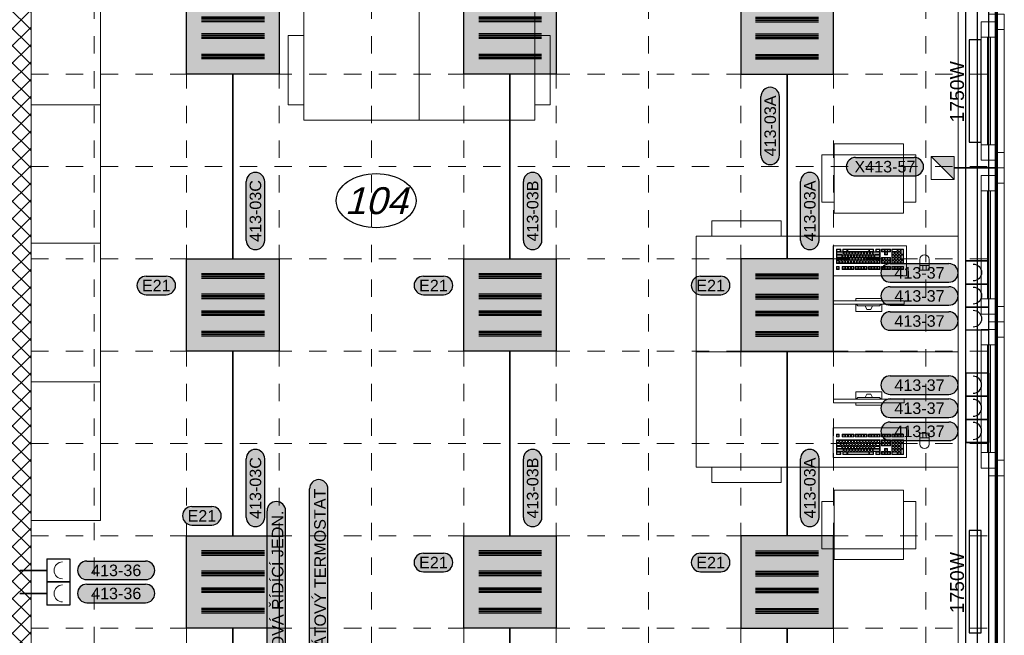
# Model space of a CAD drawing. Extents: x -10604 to 417874, y -84886 to -28187.
# Tile 7 of 32: x 4551 to 10945, y -72713 to -68713. Entities that reach past the tile are written whole.
import ezdxf
from ezdxf.enums import TextEntityAlignment as Align

# ---------------------------------------------------------------- set-up
doc = ezdxf.new("R2010")
doc.units = 0
doc.header["$MEASUREMENT"] = 0
doc.linetypes.add('DASHED', pattern=[0.564444, 0.282222, -0.282222])
doc.layers.get('0').update_dxf_attribs({"linetype": 'CONTINUOUS'})
for name, color, linetype, true_color in [('__32 Šrafy zařizovacích předmětů', 7, 'CONTINUOUS', 0xfed4aa), ('__Rudá tmavá', 7, 'CONTINUOUS', 0xdb0000), ('__Temná modrá', 7, 'CONTINUOUS', 0x0000c7)]:
    doc.layers.add(name, color=color, linetype=linetype, true_color=true_color)
for name, color, linetype in [('__Bílá', 7, 'CONTINUOUS'), ('__ELEKTRO PAVELKA', 4, 'CONTINUOUS'), ('__Fialová', 6, 'CONTINUOUS'), ('__Fialová 220', 220, 'CONTINUOUS')]:
    doc.layers.add(name, color=color, linetype=linetype)
doc.styles.add('Arial', font='arial.ttf')
doc.styles.add('GENERATED_STYLE_1', font='arial.ttf')

# ---------------------------------------------------------------- blocks, each defined once
blk = doc.blocks.new('Klávesnice')
at = {"color": 0, "linetype": 'ByBlock', "lineweight": -2}
for p, q in [((0, 193), (476, 193)), ((0, 192), (0, 193)), ((0, 193), (0, 192)), ((0, 192), (0, 193)), ((0, 0), (0, 192)), ((0, 192), (0, 0)), ((476, 193), (476, 192)), ((476, 193), (476, 192)), ((476, 192), (476, 193)), ((476, 192), (476, 0)), ((476, 192), (476, 0)), ((39, 152), (20, 152)), ((20, 133), (20, 152)), ((20, 133), (39, 133)), ((36, 148), (23, 148)), ((23, 135), (23, 148)), ((36, 135), (23, 135)), ((36, 148), (36, 135)), ((39, 133), (39, 152)), ((77, 152), (58, 152)), ((58, 133), (58, 152)), ((58, 133), (77, 133)), ((74, 148), (61, 148)), ((61, 148), (61, 135)), ((74, 135), (61, 135)), ((74, 135), (74, 148)), ((96, 152), (77, 152)), ((77, 133), (96, 133)), ((93, 148), (80, 148)), ((80, 148), (80, 135)), ((93, 135), (80, 135)), ((93, 148), (93, 135)), ((115, 152), (96, 152)), ((96, 133), (115, 133)), ((112, 148), (99, 148)), ((99, 148), (99, 135)), ((112, 135), (99, 135)), ((112, 135), (112, 148)), ((134, 152), (115, 152)), ((115, 133), (134, 133)), ((131, 148), (118, 148)), ((118, 148), (118, 135)), ((131, 135), (118, 135)), ((131, 148), (131, 135)), ((134, 133), (134, 152)), ((162, 152), (143, 152)), ((143, 133), (143, 152)), ((143, 133), (162, 133)), ((159, 148), (146, 148)), ((146, 148), (146, 135)), ((159, 135), (146, 135)), ((159, 135), (159, 148)), ((181, 152), (162, 152)), ((162, 133), (181, 133)), ((178, 148), (165, 148)), ((165, 148), (165, 135)), ((178, 135), (165, 135)), ((178, 148), (178, 135)), ((200, 152), (181, 152)), ((181, 133), (200, 133)), ((197, 148), (184, 148)), ((184, 148), (184, 135)), ((197, 135), (184, 135)), ((197, 135), (197, 148)), ((219, 152), (200, 152)), ((200, 133), (219, 133)), ((216, 148), (203, 148)), ((203, 148), (203, 135)), ((216, 135), (203, 135)), ((216, 148), (216, 135)), ((219, 133), (219, 152)), ((247, 152), (229, 152)), ((229, 133), (229, 152)), ((229, 133), (247, 133)), ((244, 148), (232, 148)), ((232, 148), (232, 135)), ((244, 135), (232, 135)), ((244, 135), (244, 148)), ((266, 152), (247, 152)), ((247, 133), (266, 133)), ((263, 148), (250, 148)), ((250, 148), (250, 135)), ((263, 135), (250, 135)), ((263, 148), (263, 135)), ((285, 152), (266, 152)), ((266, 133), (285, 133)), ((282, 148), (269, 148)), ((269, 148), (269, 135)), ((282, 135), (269, 135)), ((282, 135), (282, 148)), ((304, 152), (285, 152)), ((285, 133), (304, 133)), ((301, 148), (288, 148)), ((288, 148), (288, 135)), ((301, 135), (288, 135)), ((301, 148), (301, 135)), ((304, 133), (304, 152)), ((314, 152), (314, 133)), ((333, 152), (314, 152)), ((333, 133), (314, 133)), ((317, 135), (317, 148)), ((330, 148), (317, 148)), ((317, 135), (330, 135)), ((330, 135), (330, 148)), ((352, 152), (333, 152)), ((352, 133), (333, 133)), ((336, 135), (336, 148)), ((349, 148), (336, 148)), ((336, 135), (349, 135)), ((349, 148), (349, 135)), ((371, 152), (352, 152)), ((371, 133), (352, 133)), ((355, 135), (355, 148)), ((368, 148), (355, 148)), ((355, 135), (368, 135)), ((368, 135), (368, 148)), ((371, 152), (371, 133)), ((399, 152), (380, 152)), ((380, 133), (380, 152)), ((380, 133), (399, 133)), ((396, 148), (383, 148)), ((383, 135), (383, 148)), ((396, 135), (383, 135)), ((396, 135), (396, 148)), ((418, 152), (399, 152)), ((399, 133), (418, 133)), ((415, 148), (402, 148)), ((402, 148), (402, 135)), ((415, 135), (402, 135)), ((415, 148), (415, 135)), ((437, 152), (418, 152)), ((418, 133), (437, 133)), ((434, 148), (421, 148)), ((421, 148), (421, 135)), ((434, 135), (421, 135)), ((434, 135), (434, 148)), ((456, 152), (437, 152)), ((437, 133), (456, 133)), ((453, 148), (440, 148)), ((440, 148), (440, 135)), ((453, 135), (440, 135)), ((453, 148), (453, 135)), ((456, 133), (456, 152)), ((39, 114), (20, 114)), ((20, 114), (20, 95)), ((20, 95), (20, 76)), ((20, 58), (20, 76)), ((36, 110), (23, 110)), ((23, 97), (23, 110)), ((23, 97), (36, 97)), ((23, 78), (23, 91)), ((45, 91), (23, 91)), ((23, 78), (45, 78)), ((55, 72), (23, 72)), ((23, 59), (23, 72)), ((36, 110), (36, 97)), ((58, 114), (39, 114)), ((55, 110), (42, 110)), ((42, 97), (42, 110)), ((42, 97), (55, 97)), ((45, 78), (45, 91)), ((64, 91), (51, 91)), ((51, 78), (51, 91)), ((51, 78), (64, 78)), ((55, 97), (55, 110)), ((55, 59), (55, 72)), ((77, 114), (58, 114)), ((74, 110), (61, 110)), ((61, 97), (61, 110)), ((61, 97), (74, 97)), ((74, 72), (61, 72)), ((61, 59), (61, 72)), ((64, 78), (64, 91)), ((70, 78), (70, 91)), ((83, 91), (70, 91)), ((70, 78), (83, 78)), ((74, 110), (74, 97)), ((74, 72), (74, 59)), ((96, 114), (77, 114)), ((93, 110), (80, 110)), ((80, 97), (80, 110)), ((80, 97), (93, 97)), ((80, 59), (80, 72)), ((93, 72), (80, 72)), ((83, 78), (83, 91)), ((89, 78), (89, 91)), ((102, 91), (89, 91)), ((89, 78), (102, 78)), ((93, 97), (93, 110)), ((93, 72), (93, 59)), ((115, 114), (96, 114)), ((112, 110), (99, 110)), ((99, 97), (99, 110)), ((99, 97), (112, 97)), ((112, 72), (99, 72)), ((99, 59), (99, 72)), ((102, 78), (102, 91)), ((121, 91), (108, 91)), ((108, 78), (108, 91)), ((108, 78), (121, 78)), ((112, 110), (112, 97)), ((112, 72), (112, 59)), ((134, 114), (115, 114)), ((131, 110), (118, 110)), ((118, 97), (118, 110)), ((118, 97), (131, 97)), ((118, 59), (118, 72)), ((131, 72), (118, 72)), ((121, 78), (121, 91)), ((127, 78), (127, 91)), ((140, 91), (127, 91)), ((127, 78), (140, 78)), ((131, 97), (131, 110)), ((131, 72), (131, 59)), ((153, 114), (134, 114)), ((150, 110), (137, 110)), ((137, 97), (137, 110)), ((137, 97), (150, 97)), ((137, 59), (137, 72)), ((150, 72), (137, 72)), ((140, 78), (140, 91)), ((159, 91), (146, 91)), ((146, 78), (146, 91)), ((146, 78), (159, 78)), ((150, 110), (150, 97)), ((150, 72), (150, 59)), ((172, 114), (153, 114)), ((169, 110), (156, 110)), ((156, 97), (156, 110)), ((156, 97), (169, 97)), ((169, 72), (156, 72)), ((156, 59), (156, 72)), ((159, 78), (159, 91)), ((165, 78), (165, 91)), ((178, 91), (165, 91)), ((165, 78), (178, 78)), ((169, 97), (169, 110)), ((169, 72), (169, 59)), ((191, 114), (172, 114)), ((188, 110), (175, 110)), ((175, 97), (175, 110)), ((175, 97), (188, 97)), ((175, 59), (175, 72)), ((188, 72), (175, 72)), ((178, 78), (178, 91)), ((184, 78), (184, 91)), ((197, 91), (184, 91)), ((184, 78), (197, 78)), ((188, 110), (188, 97)), ((188, 72), (188, 59)), ((210, 114), (191, 114)), ((207, 110), (194, 110)), ((194, 97), (194, 110)), ((194, 97), (207, 97)), ((207, 72), (194, 72)), ((194, 59), (194, 72)), ((197, 78), (197, 91)), ((216, 91), (203, 91)), ((203, 78), (203, 91)), ((203, 78), (216, 78)), ((207, 97), (207, 110)), ((207, 72), (207, 59)), ((229, 114), (210, 114)), ((226, 110), (213, 110)), ((213, 97), (213, 110)), ((213, 97), (226, 97)), ((213, 59), (213, 72)), ((226, 72), (213, 72)), ((216, 78), (216, 91)), ((222, 78), (222, 91)), ((235, 91), (222, 91)), ((222, 78), (235, 78)), ((226, 110), (226, 97)), ((226, 72), (226, 59)), ((247, 114), (229, 114)), ((244, 110), (232, 110)), ((232, 97), (232, 110)), ((232, 97), (244, 97)), ((232, 59), (232, 72)), ((244, 72), (232, 72)), ((235, 78), (235, 91)), ((254, 91), (241, 91)), ((241, 78), (241, 91)), ((241, 78), (254, 78)), ((244, 97), (244, 110)), ((244, 72), (244, 59)), ((266, 114), (247, 114)), ((263, 110), (250, 110)), ((250, 97), (250, 110)), ((250, 97), (263, 97)), ((263, 72), (250, 72)), ((250, 59), (250, 72)), ((254, 78), (254, 91)), ((260, 78), (260, 91)), ((273, 91), (260, 91)), ((260, 78), (273, 78)), ((263, 110), (263, 97)), ((263, 72), (263, 59)), ((285, 114), (266, 114)), ((282, 110), (269, 110)), ((269, 97), (269, 110)), ((269, 97), (282, 97)), ((301, 72), (269, 72)), ((269, 72), (269, 59)), ((273, 78), (273, 91)), ((279, 78), (279, 91)), ((301, 91), (279, 91)), ((279, 78), (301, 78)), ((282, 97), (282, 110)), ((285, 114), (304, 114)), ((301, 110), (288, 110)), ((288, 97), (288, 110)), ((288, 97), (301, 97)), ((301, 110), (301, 97)), ((301, 91), (301, 78)), ((301, 72), (301, 59)), ((304, 95), (304, 114)), ((304, 95), (304, 76)), ((304, 58), (304, 76)), ((333, 114), (314, 114)), ((314, 95), (314, 114)), ((314, 76), (314, 95)), ((314, 76), (333, 76)), ((330, 110), (317, 110)), ((317, 97), (317, 110)), ((317, 97), (330, 97)), ((330, 91), (317, 91)), ((317, 78), (317, 91)), ((330, 78), (317, 78)), ((330, 97), (330, 110)), ((330, 78), (330, 91)), ((333, 114), (352, 114)), ((333, 76), (352, 76)), ((349, 110), (336, 110)), ((336, 110), (336, 97)), ((336, 97), (349, 97)), ((349, 91), (336, 91)), ((336, 91), (336, 78)), ((349, 78), (336, 78)), ((349, 110), (349, 97)), ((349, 91), (349, 78)), ((352, 114), (371, 114)), ((352, 76), (371, 76)), ((368, 110), (355, 110)), ((355, 110), (355, 97)), ((355, 97), (368, 97)), ((368, 91), (355, 91)), ((355, 91), (355, 78)), ((368, 78), (355, 78)), ((368, 97), (368, 110)), ((368, 78), (368, 91)), ((371, 95), (371, 114)), ((371, 76), (371, 95)), ((399, 114), (380, 114)), ((380, 114), (380, 95)), ((380, 95), (380, 76)), ((380, 76), (380, 58)), ((396, 110), (383, 110)), ((383, 97), (383, 110)), ((383, 97), (396, 97)), ((383, 78), (383, 91)), ((396, 91), (383, 91)), ((383, 78), (396, 78)), ((383, 59), (383, 72)), ((396, 72), (383, 72)), ((396, 110), (396, 97)), ((396, 78), (396, 91)), ((396, 59), (396, 72)), ((418, 114), (399, 114)), ((415, 110), (402, 110)), ((402, 97), (402, 110)), ((402, 97), (415, 97)), ((402, 78), (402, 91)), ((415, 91), (402, 91)), ((402, 78), (415, 78)), ((402, 59), (402, 72)), ((415, 72), (402, 72)), ((415, 97), (415, 110)), ((415, 91), (415, 78)), ((415, 72), (415, 59)), ((437, 114), (418, 114)), ((434, 110), (421, 110)), ((421, 97), (421, 110)), ((421, 97), (434, 97)), ((421, 78), (421, 91)), ((434, 91), (421, 91)), ((421, 78), (434, 78)), ((421, 59), (421, 72)), ((434, 72), (421, 72)), ((434, 110), (434, 97)), ((434, 78), (434, 91)), ((434, 59), (434, 72)), ((437, 114), (456, 114)), ((453, 110), (440, 110)), ((440, 97), (440, 110)), ((440, 97), (453, 97)), ((453, 91), (440, 91)), ((440, 91), (440, 59)), ((453, 97), (453, 110)), ((453, 59), (453, 91)), ((456, 95), (456, 114)), ((456, 58), (456, 95)), ((0, 0), (476, 0)), ((20, 39), (20, 58)), ((20, 39), (20, 20)), ((48, 20), (20, 20)), ((55, 59), (23, 59)), ((64, 54), (23, 54)), ((23, 41), (23, 54)), ((64, 41), (23, 41)), ((23, 22), (23, 35)), ((45, 35), (23, 35)), ((23, 22), (45, 22)), ((45, 35), (45, 22)), ((48, 39), (48, 20)), ((48, 39), (62, 39)), ((61, 59), (74, 59)), ((62, 39), (62, 20)), ((91, 20), (62, 20)), ((64, 41), (64, 54)), ((65, 22), (65, 35)), ((88, 35), (65, 35)), ((65, 22), (88, 22)), ((70, 41), (70, 54)), ((83, 54), (70, 54)), ((70, 41), (83, 41)), ((80, 59), (93, 59)), ((83, 54), (83, 41)), ((88, 35), (88, 22)), ((89, 41), (89, 54)), ((102, 54), (89, 54)), ((89, 41), (102, 41)), ((233, 20), (91, 20)), ((94, 22), (94, 35)), ((230, 35), (94, 35)), ((94, 22), (230, 22)), ((99, 59), (112, 59)), ((102, 54), (102, 41)), ((121, 54), (108, 54)), ((108, 41), (108, 54)), ((108, 41), (121, 41)), ((118, 59), (131, 59)), ((121, 54), (121, 41)), ((127, 41), (127, 54)), ((140, 54), (127, 54)), ((127, 41), (140, 41)), ((137, 59), (150, 59)), ((140, 54), (140, 41)), ((159, 54), (146, 54)), ((146, 41), (146, 54)), ((146, 41), (159, 41)), ((156, 59), (169, 59)), ((159, 54), (159, 41)), ((165, 41), (165, 54)), ((178, 54), (165, 54)), ((165, 41), (178, 41)), ((175, 59), (188, 59)), ((178, 54), (178, 41)), ((184, 41), (184, 54)), ((197, 54), (184, 54)), ((184, 41), (197, 41)), ((194, 59), (207, 59)), ((197, 54), (197, 41)), ((216, 54), (203, 54)), ((203, 41), (203, 54)), ((203, 41), (216, 41)), ((213, 59), (226, 59)), ((216, 54), (216, 41)), ((222, 41), (222, 54)), ((235, 54), (222, 54)), ((222, 41), (235, 41)), ((230, 35), (230, 22)), ((232, 59), (244, 59)), ((262, 20), (233, 20)), ((235, 54), (235, 41)), ((236, 22), (236, 35)), ((259, 35), (236, 35)), ((236, 22), (259, 22)), ((254, 54), (241, 54)), ((241, 41), (241, 54)), ((241, 41), (254, 41)), ((250, 59), (263, 59)), ((254, 54), (254, 41)), ((259, 22), (259, 35)), ((301, 54), (260, 54)), ((260, 54), (260, 41)), ((301, 41), (260, 41)), ((262, 39), (262, 20)), ((276, 39), (262, 39)), ((301, 59), (269, 59)), ((276, 39), (276, 20)), ((304, 20), (276, 20)), ((279, 22), (279, 35)), ((301, 35), (279, 35)), ((279, 22), (301, 22)), ((301, 54), (301, 41)), ((301, 22), (301, 35)), ((304, 39), (304, 58)), ((304, 39), (304, 20)), ((314, 20), (314, 39)), ((333, 39), (314, 39)), ((314, 20), (333, 20)), ((317, 35), (317, 22)), ((330, 35), (317, 35)), ((330, 22), (317, 22)), ((330, 35), (330, 22)), ((352, 58), (333, 58)), ((333, 39), (333, 58)), ((333, 20), (352, 20)), ((349, 54), (336, 54)), ((336, 54), (336, 41)), ((349, 41), (336, 41)), ((336, 35), (336, 22)), ((349, 35), (336, 35)), ((349, 22), (336, 22)), ((349, 54), (349, 41)), ((349, 22), (349, 35)), ((352, 39), (352, 58)), ((371, 39), (352, 39)), ((352, 20), (371, 20)), ((355, 35), (355, 22)), ((368, 35), (355, 35)), ((368, 22), (355, 22)), ((368, 35), (368, 22)), ((371, 20), (371, 39)), ((380, 58), (380, 39)), ((380, 20), (380, 39)), ((380, 20), (418, 20)), ((383, 59), (396, 59)), ((383, 41), (383, 54)), ((396, 54), (383, 54)), ((383, 41), (396, 41)), ((383, 35), (383, 22)), ((415, 35), (383, 35)), ((415, 22), (383, 22)), ((396, 41), (396, 54)), ((402, 59), (415, 59)), ((402, 41), (402, 54)), ((415, 54), (402, 54)), ((402, 41), (415, 41)), ((415, 54), (415, 41)), ((415, 35), (415, 22)), ((437, 20), (418, 20)), ((421, 59), (434, 59)), ((421, 41), (421, 54)), ((434, 54), (421, 54)), ((421, 41), (434, 41)), ((421, 22), (421, 35)), ((434, 35), (421, 35)), ((421, 22), (434, 22)), ((434, 41), (434, 54)), ((434, 22), (434, 35)), ((456, 20), (437, 20)), ((440, 59), (453, 59)), ((440, 54), (440, 22)), ((453, 54), (440, 54)), ((440, 22), (453, 22)), ((453, 54), (453, 22)), ((456, 20), (456, 58))]:
    blk.add_line(p, q, dxfattribs=at)
blk = doc.blocks.new('*U68')
at = {"color": 0, "linetype": 'ByBlock', "lineweight": -2}
for p, q in [((-84.6, 85.2), (84.6, 85.2)), ((-84.6, 85.2), (-84.6, 37.6)), ((-24.1, 48.8), (-12.9, 71.1)), ((-12.9, 71.1), (12.9, 71.1)), ((24.1, 48.8), (12.9, 71.1)), ((84.6, 85.2), (84.6, 37.6)), ((-84.6, 0), (-84.6, 15.2)), ((84.6, 0), (-84.6, 0)), ((-81.5, 37.6), (-70.3, 48.8)), ((-70.3, 48.8), (70.3, 48.8)), ((81.5, 37.6), (70.3, 48.8)), ((84.6, 0), (84.6, 15.2))]:
    blk.add_line(p, q, dxfattribs=at)
blk.add_lwpolyline([(-229.1, 15.2), (229.1, 15.2), (229.1, 37.6), (-229.1, 37.6)], close=True, dxfattribs=at)
blk = doc.blocks.new('KLN')
at = {"layer": '__Bílá', "lineweight": 0}
h = blk.add_hatch(dxfattribs=at)
h.set_pattern_fill('ANSI37', scale=25)
h.set_pattern_definition([(45, (-355660.48, -11352.436), (-56.1266, 56.1266), []), (135, (-355660.48, -11352.436), (-56.1266, -56.1266), [])])
h.paths.add_polyline_path([(-6220, 150), (-6370, 150), (-6370, -6050), (-7370, -6050), (-7370, -6200), (-3720, -6200), (-3720, -6050), (-6220, -6050)])
at = {"layer": '__Bílá', "color": 7, "lineweight": 0}
for p, q in [((-6220, -6050), (-6220, 150)), ((-200, -7070), (-200, -50)), ((-50, -1210), (-50, -1910)), ((-50, -1210), (-50, -1910)), ((-10, -1210), (-10, -1910)), ((-10, -1210), (-10, -1910)), ((10, -1210), (10, -1910)), ((10, -1210), (10, -1910)), ((50, -1210), (50, -1960)), ((50, -1210), (50, -1960)), ((100, -1160), (100, -2060)), ((100, -1160), (100, -2060)), ((100, -2160), (100, -3060)), ((100, -2160), (100, -3060)), ((-50, -2210), (-50, -2910)), ((-50, -2210), (-50, -2910)), ((-10, -2210), (-10, -2910)), ((-10, -2210), (-10, -2910)), ((10, -2210), (10, -2910)), ((10, -2210), (10, -2910)), ((50, -2210), (50, -2960)), ((50, -2210), (50, -2960)), ((100, -3160), (100, -4060)), ((100, -3160), (100, -4060)), ((-50, -3210), (-50, -3910)), ((-50, -3210), (-50, -3910)), ((-10, -3210), (-10, -3910)), ((-10, -3210), (-10, -3910)), ((10, -3210), (10, -3910)), ((10, -3210), (10, -3910)), ((50, -3210), (50, -3960)), ((50, -3210), (50, -3960)), ((0, -7110), (0, -4060)), ((100, -4060), (0, -4060)), ((100, -7110), (100, -4060))]:
    blk.add_line(p, q, dxfattribs=at)
at = {"layer": '__Bílá', "color": 7, "linetype": 'ByBlock', "lineweight": 0}
for p, q in [((-1005.1, -2354.3), (-1005.1, -1904.3)), ((-1005.1, -1904.3), (-555.1, -1904.3)), ((-555.1, -1904.3), (-555.1, -2354.3)), ((-555.1, -1974.3), (-1005.1, -1974.3)), ((-555.1, -2354.3), (-1005.1, -2354.3)), ((-555.1, -4154.3), (-1005.1, -4154.3)), ((-1005.1, -4154.3), (-1005.1, -4604.3)), ((-555.1, -4604.3), (-555.1, -4154.3)), ((-555.1, -4534.3), (-1005.1, -4534.3)), ((-1005.1, -4604.3), (-555.1, -4604.3))]:
    blk.add_line(p, q, dxfattribs=at)
at = {"layer": '__Bílá', "color": 7, "lineweight": 0, "ltscale": 10}
for p, q in [((-448, -2694.6), (-388, -2694.6)), ((-428, -2694.6), (-428, -2724.6)), ((-408, -2694.6), (-408, -2724.6)), ((-448, -3814.1), (-388, -3814.1)), ((-428, -3814.1), (-428, -3784.1)), ((-408, -3814.1), (-408, -3784.1))]:
    blk.add_line(p, q, dxfattribs=at)
for points in [[(-4449.7, -1750), (-4449.7, -50), (-3699.7, -50), (-3699.7, -1750)], [(-2949.7, -1750), (-2949.7, -50), (-3699.7, -50), (-3699.7, -1750)], [(-6220, -1650), (-5770, -1650), (-5770, -750), (-6220, -750)], [(-4549.7, -1650), (-4549.7, -1200), (-4449.7, -1200), (-4449.7, -1650)], [(-2849.7, -1650), (-2849.7, -1200), (-2949.7, -1200), (-2949.7, -1650)], [(-6220, -2550), (-5770, -2550), (-5770, -1650), (-6220, -1650)], [(-1005.1, -1974.3), (-1005.1, -2282.2), (-1084.8, -2282.2), (-1084.8, -1974.3)], [(-555.1, -1974.3), (-555.1, -2282.2), (-475.4, -2282.2), (-475.4, -1974.3)], [(-1800, -2404.3), (-1350, -2404.3), (-1350, -2504.3), (-1800, -2504.3)], [(-6220, -3450), (-5770, -3450), (-5770, -2550), (-6220, -2550)], [(-1900, -2504.3), (-200, -2504.3), (-200, -3254.3), (-1900, -3254.3)], [(-1900, -4004.3), (-200, -4004.3), (-200, -3254.3), (-1900, -3254.3)], [(-6220, -4350), (-5770, -4350), (-5770, -3450), (-6220, -3450)], [(-1800, -4104.3), (-1350, -4104.3), (-1350, -4004.3), (-1800, -4004.3)], [(-1005.1, -4534.3), (-1005.1, -4226.5), (-1084.8, -4226.5), (-1084.8, -4534.3)], [(-555.1, -4534.3), (-555.1, -4226.5), (-475.4, -4226.5), (-475.4, -4534.3)]]:
    blk.add_lwpolyline(points, close=True, dxfattribs=at)
at = {"layer": '__Bílá', "color": 7, "lineweight": 0}
for points in [[(50, -1160), (100, -1160), (100, -1060), (0, -1060), (0, -1110)], [(50, -1160), (100, -1160), (100, -1060), (0, -1060), (0, -1110)], [(50, -1960), (100, -1960), (100, -2060), (0, -2060), (0, -2010)], [(50, -1960), (100, -1960), (100, -2060), (0, -2060), (0, -2010)], [(50, -2160), (100, -2160), (100, -2060), (0, -2060), (0, -2110)], [(50, -2160), (100, -2160), (100, -2060), (0, -2060), (0, -2110)], [(50, -2960), (100, -2960), (100, -3060), (0, -3060), (0, -3010)], [(50, -2960), (100, -2960), (100, -3060), (0, -3060), (0, -3010)], [(50, -3160), (100, -3160), (100, -3060), (0, -3060), (0, -3110)], [(50, -3160), (100, -3160), (100, -3060), (0, -3060), (0, -3110)], [(50, -3960), (100, -3960), (100, -4060), (0, -4060), (0, -4010)], [(50, -3960), (100, -3960), (100, -4060), (0, -4060), (0, -4010)]]:
    blk.add_lwpolyline(points, dxfattribs=at)
for points in [[(50, -1210), (50, -1110), (-50, -1110), (-50, -1210)], [(50, -1210), (50, -1110), (-50, -1110), (-50, -1210)], [(50, -1910), (50, -2010), (-50, -2010), (-50, -1910)], [(50, -1910), (50, -2010), (-50, -2010), (-50, -1910)], [(50, -2210), (50, -2110), (-50, -2110), (-50, -2210)], [(50, -2210), (50, -2110), (-50, -2110), (-50, -2210)], [(50, -2910), (50, -3010), (-50, -3010), (-50, -2910)], [(50, -2910), (50, -3010), (-50, -3010), (-50, -2910)], [(50, -3210), (50, -3110), (-50, -3110), (-50, -3210)], [(50, -3210), (50, -3110), (-50, -3110), (-50, -3210)], [(50, -3910), (50, -4010), (-50, -4010), (-50, -3910)], [(50, -3910), (50, -4010), (-50, -4010), (-50, -3910)]]:
    blk.add_lwpolyline(points, close=True, dxfattribs=at)
at = {"layer": '__Bílá', "color": 7, "lineweight": 0, "ltscale": 10}
for points in [[(-448, -2724.6), (-448, -2654.6, -1), (-388, -2654.6), (-388, -2724.6)], [(-448, -3784.1), (-448, -3854.1, 1), (-388, -3854.1), (-388, -3784.1)]]:
    blk.add_lwpolyline(points, format="xyb", close=True, dxfattribs=at)
at = {"layer": '__Fialová 220', "linetype": 'DASHED', "lineweight": 0, "ltscale": 400}
for p, q in [((-5810, 150), (-5810, -6050)), ((-5210, 150), (-5210, -6050)), ((-4610, 150), (-4610, -6050)), ((-4010, 150), (-4010, -6050)), ((-3410, 150), (-3410, -6050)), ((-2810, 150), (-2810, -6050)), ((-2210, 150), (-2210, -6050)), ((-1610, 150), (-1610, -6050)), ((-1010, 150), (-1010, -6050)), ((-410, 150), (-410, -6050)), ((-6220, -1450), (0, -1450)), ((-6220, -2050), (0, -2050)), ((-6220, -2650), (0, -2650)), ((-6220, -3250), (0, -3250)), ((-6220, -3850), (0, -3850)), ((-6220, -4450), (0, -4450)), ((-6220, -5050), (0, -5050))]:
    blk.add_line(p, q, dxfattribs=at)
at = {"layer": '__Bílá', "color": 7, "lineweight": 0, "ltscale": 10, "extrusion": (0, 0, -1), "zscale": -1, "rotation": 180}
for name, p in [('Klávesnice', (1010.6, -2567.2)), ('*U68', (780.1, -2908))]:
    blk.add_blockref(name, p, dxfattribs=at)
at = {"layer": '__Bílá', "color": 7, "lineweight": 0, "ltscale": 10, "extrusion": (0, 0, -1), "xscale": -1, "zscale": -1}
for name, p in [('*U68', (780.1, -3600.6)), ('Klávesnice', (1010.6, -3941.4))]:
    blk.add_blockref(name, p, dxfattribs=at)
blk = doc.blocks.new('Svítidlo 4x14W')
at = {"ltscale": 2}
h = blk.add_hatch(color=2, dxfattribs=at)
h.dxf.hatch_style = 1
h.paths.add_polyline_path([(600, 600), (0, 600), (0, 0), (600, 0)])
at = {"color": 7}
for p, q in [((505, 502.2), (96.9, 502.2)), ((505, 492.2), (96.9, 492.2)), ((505, 482.2), (96.9, 482.2)), ((505, 472.2), (96.9, 472.2)), ((505, 369.8), (96.9, 369.8)), ((505, 359.8), (96.9, 359.8)), ((505, 349.8), (96.9, 349.8)), ((505, 339.8), (96.9, 339.8)), ((505, 260.2), (96.9, 260.2)), ((505, 250.2), (96.9, 250.2)), ((505, 240.2), (96.9, 240.2)), ((505, 230.2), (96.9, 230.2)), ((505, 127.8), (96.9, 127.8)), ((505, 117.8), (96.9, 117.8)), ((505, 107.8), (96.9, 107.8)), ((505, 97.8), (96.9, 97.8))]:
    blk.add_line(p, q, dxfattribs=at)
at = {"lineweight": 30}
blk.add_lwpolyline([(0, 600), (600, 600), (600, 0), (0, 0)], close=True, dxfattribs=at)
blk = doc.blocks.new('tzhtzht')
for p, q in [((0, 0), (0, -150)), ((0, 0), (150, 0)), ((150, -150), (150, 0)), ((150, 0), (150, -150)), ((0, -150), (150, -150))]:
    blk.add_line(p, q)
at = {"color": 7}
blk.add_arc((75, -102.5), 55, 0, 180, dxfattribs=at)
blk = doc.blocks.new('A201')
for p, q in [((-75, 250), (75, 250)), ((-75, 100), (-75, 250)), ((75, 250), (75, 100)), ((-75, 100), (75, 100)), ((0, 0), (0, 100))]:
    blk.add_line(p, q)
at = {"color": 7, "lineweight": 13}
blk.add_arc((0, 202.5), 55, 180, 0, dxfattribs=at)
blk = doc.blocks.new('TEXT POPIS 025')
h = blk.add_hatch(color=21)
h.dxf.hatch_style = 2
edge = h.paths.add_edge_path()
edge.add_arc((654, 0), 600, 270, 450)
edge.add_line((654, 600), (-654, 600))
edge.add_arc((-654, 0), 600, 90, 270)
edge.add_line((-654, -600), (654, -600))
at = {"color": 7}
for p, q in [((-654, 600), (654, 600)), ((-654, -600), (654, -600))]:
    blk.add_line(p, q, dxfattribs=at)
at = {"color": 7, "ltscale": 4}
for centre, start, end in [((-654, 0), 90, 270), ((654, 0), 270, 90)]:
    blk.add_arc(centre, 600, start, end, dxfattribs=at)
at = {"color": 7, "linetype": 'Continuous', "style": 'GENERATED_STYLE_1'}
blk.add_attdef('TEXT', text='', height=750, dxfattribs=at).set_placement((0, 0), align=Align.MIDDLE)
blk = doc.blocks.new('Číslo místnosti 01')
at = {"color": 7}
blk.add_ellipse((0, 0), major_axis=(-259.4, 0), ratio=0.6793, dxfattribs=at)
at = {"color": 212, "true_color": 0xc200c2, "style": 'GENERATED_STYLE_1', "oblique": 15}
blk.add_attdef('CIS', text='', height=175, rotation=359.99997, dxfattribs=at).set_placement((0, 0), align=Align.MIDDLE)
blk = doc.blocks.new('Text žlutý 21')
at = {"true_color": 0xffff33}
h = blk.add_hatch(color=2, dxfattribs=at)
h.dxf.hatch_style = 2
h.paths.add_polyline_path([(-190.8, 60, 1), (-190.8, -60), (190.8, -60, 1), (190.8, 60)])
at = {"color": 7}
for p, q in [((-190.8, 60), (190.8, 60)), ((-190.8, -60), (190.8, -60))]:
    blk.add_line(p, q, dxfattribs=at)
at = {"color": 7, "ltscale": 4}
for centre, start, end in [((-190.8, 0), 90, 270), ((190.8, 0), 270, 90)]:
    blk.add_arc(centre, 60, start, end, dxfattribs=at)
at = {"color": 7, "linetype": 'Continuous', "style": 'GENERATED_STYLE_1'}
blk.add_attdef('TEXT', text='', height=75, dxfattribs=at).set_placement((0, 0), align=Align.MIDDLE)
blk = doc.blocks.new('TEXT POPIS 050')
h = blk.add_hatch(color=21)
h.dxf.hatch_style = 2
h.paths.add_polyline_path([(-1908, 600, 1), (-1908, -600), (1908, -600, 1), (1908, 600)])
at = {"color": 7}
for p, q in [((-1908, 600), (1908, 600)), ((-1908, -600), (1908, -600))]:
    blk.add_line(p, q, dxfattribs=at)
at = {"color": 7, "ltscale": 4}
for centre, start, end in [((-1908, 0), 90, 270), ((1908, 0), 270, 90)]:
    blk.add_arc(centre, 600, start, end, dxfattribs=at)
at = {"color": 7, "linetype": 'Continuous', "style": 'GENERATED_STYLE_1'}
blk.add_attdef('TEXT', text='', height=750, dxfattribs=at).set_placement((0, 0), align=Align.MIDDLE)
blk = doc.blocks.new('Převodník')
h = blk.add_hatch(color=256)
h.dxf.hatch_style = 1
h.paths.add_polyline_path([(-75, 100), (75, 100), (75, 250)])
at = {"color": 7, "lineweight": 13}
for p, q in [((-75, 250), (75, 250)), ((-75, 100), (-75, 250)), ((75, 250), (75, 100)), ((-75, 100), (75, 100))]:
    blk.add_line(p, q, dxfattribs=at)
at = {"color": 7}
blk.add_line((-75, 100), (75, 250), dxfattribs=at)
blk.add_line((0, 0), (0, 100))
blk = doc.blocks.new('TEXT POPIS 150')
h = blk.add_hatch(color=21)
h.dxf.hatch_style = 2
h.paths.add_polyline_path([(6908, 600), (-6908, 600, 1), (-6908, -600), (6908, -600, 1)])
at = {"color": 7}
for p, q in [((-6908, 600), (6908, 600)), ((-6908, -600), (6908, -600))]:
    blk.add_line(p, q, dxfattribs=at)
for centre, start, end in [((-6908, 0), 90, 270), ((6908, 0), 270, 90)]:
    blk.add_arc(centre, 600, start, end, dxfattribs=at)
at = {"color": 7, "linetype": 'Continuous', "style": 'GENERATED_STYLE_1'}
blk.add_attdef('TEXT', text='', height=750, dxfattribs=at).set_placement((0, 0), align=Align.MIDDLE)

msp = doc.modelspace()

# ---------------------------------------------------------------- linework, layer by layer
at = {"layer": '__32 Šrafy zařizovacích předmětů'}
for p, q in [((10694.7, -73600.6), (10694.7, -67735.6)), ((10769.7, -73600.6), (10769.7, -67735.6)), ((10844.7, -73600.6), (10844.7, -67735.6))]:
    msp.add_line(p, q, dxfattribs=at)
at = {"layer": '__Fialová', "lineweight": 30}
for points in [[(10794.8, -69508.1), (10794.8, -68843.1), (10716.8, -68843.1), (10716.8, -69508.1)], [(10794.8, -72697.5), (10794.8, -72032.5), (10716.8, -72032.5), (10716.8, -72697.5)]]:
    msp.add_lwpolyline(points, close=True, dxfattribs=at)
at = {"layer": '__Rudá tmavá', "lineweight": 70}
msp.add_line((10894.7, -73740.6), (10894.7, -67415.6), dxfattribs=at)
at = {"layer": '__Rudá tmavá', "lineweight": 35}
for p, q in [((5934.7, -69065.6), (5934.7, -70265.6)), ((7734.7, -69065.6), (7734.7, -70265.6)), ((9534.7, -69065.6), (9534.7, -70265.6)), ((10619.8, -69675.6), (10894.8, -69675.6)), ((5934.7, -70865.6), (5934.7, -72065.6)), ((7734.7, -70865.6), (7734.7, -72065.6)), ((9534.7, -70865.6), (9534.7, -72065.6)), ((4726.6, -72290.6), (4551.6, -72290.6)), ((4726.6, -72440.6), (4551.6, -72440.6)), ((5934.7, -72665.6), (5934.7, -73740.6)), ((7734.7, -72665.6), (7734.7, -73740.6)), ((9534.7, -72665.6), (9534.7, -73740.6))]:
    msp.add_line(p, q, dxfattribs=at)

# ---------------------------------------------------------------- block references
at = {"ltscale": 4, "xscale": 0.1, "yscale": 0.1, "zscale": 0.1}
for p in [(5437.5, -70439.4), (7237.5, -70439.4), (9037.5, -70439.4), (5734, -71935.8), (7237.5, -72239.4), (9037.5, -72239.4)]:
    msp.add_blockref('TEXT POPIS 025', p, dxfattribs=at).add_auto_attribs({'TEXT': 'E21'})
at = {"layer": '__ELEKTRO PAVELKA', "ltscale": 4}
ref = msp.add_blockref('TEXT POPIS 050', (10169.5, -69667.5), dxfattribs=dict(at, xscale=0.1, yscale=0.1, zscale=0.1))
ref.add_attrib('TEXT', 'X413-57', dxfattribs={"layer": '0', "color": 7, "linetype": 'Continuous', "height": 75, "rotation": 0.11565, "style": 'GENERATED_STYLE_1'}).set_placement((10169.6, -69667.4), align=Align.MIDDLE)
ref = msp.add_blockref('TEXT POPIS 050', (10394, -70357.5), dxfattribs=dict(at, xscale=0.1, yscale=0.1, zscale=0.1))
ref.add_attrib('TEXT', '413-37', dxfattribs={"layer": '0', "color": 7, "linetype": 'Continuous', "height": 75, "rotation": 0.11565, "style": 'GENERATED_STYLE_1'}).set_placement((10394, -70357.5), align=Align.MIDDLE)
ref = msp.add_blockref('TEXT POPIS 050', (10394, -70507.5), dxfattribs=dict(at, xscale=0.1, yscale=0.1, zscale=0.1))
ref.add_attrib('TEXT', '413-37', dxfattribs={"layer": '0', "color": 7, "linetype": 'Continuous', "height": 75, "rotation": 0.11565, "style": 'GENERATED_STYLE_1'}).set_placement((10394, -70507.5), align=Align.MIDDLE)
ref = msp.add_blockref('TEXT POPIS 050', (10394, -70670.5), dxfattribs=dict(at, xscale=0.1, yscale=0.1, zscale=0.1))
ref.add_attrib('TEXT', '413-37', dxfattribs={"layer": '0', "color": 7, "linetype": 'Continuous', "height": 75, "rotation": 0.11565, "style": 'GENERATED_STYLE_1'}).set_placement((10394, -70670.4), align=Align.MIDDLE)
ref = msp.add_blockref('TEXT POPIS 050', (10394, -71087), dxfattribs=dict(at, xscale=0.1, yscale=0.1, zscale=0.1))
ref.add_attrib('TEXT', '413-37', dxfattribs={"layer": '0', "color": 7, "linetype": 'Continuous', "height": 75, "rotation": 0.11565, "style": 'GENERATED_STYLE_1'}).set_placement((10394, -71087), align=Align.MIDDLE)
ref = msp.add_blockref('TEXT POPIS 050', (10394, -71237), dxfattribs=dict(at, xscale=0.1, yscale=0.1, zscale=0.1))
ref.add_attrib('TEXT', '413-37', dxfattribs={"layer": '0', "color": 7, "linetype": 'Continuous', "height": 75, "rotation": 0.11565, "style": 'GENERATED_STYLE_1'}).set_placement((10394, -71237), align=Align.MIDDLE)
ref = msp.add_blockref('TEXT POPIS 050', (10394, -71387), dxfattribs=dict(at, xscale=0.1, yscale=0.1, zscale=0.1))
ref.add_attrib('TEXT', '413-37', dxfattribs={"layer": '0', "color": 7, "linetype": 'Continuous', "height": 75, "rotation": 0.11565, "style": 'GENERATED_STYLE_1'}).set_placement((10394, -71387), align=Align.MIDDLE)
at = {"layer": '__ELEKTRO PAVELKA'}
ref = msp.add_blockref('TEXT POPIS 150', (6492.7, -72452), dxfattribs=dict(at, xscale=0.1, yscale=0.1, zscale=0.1, rotation=90))
ref.add_attrib('TEXT', 'BEZDRÁTOVÝ TERMOSTAT', dxfattribs={"layer": '0', "color": 7, "linetype": 'Continuous', "height": 75, "rotation": 90.11565, "style": 'GENERATED_STYLE_1'}).set_placement((6492.4, -72451.9), align=Align.MIDDLE)
ref = msp.add_blockref('TEXT POPIS 150', (6217, -72594.3), dxfattribs=dict(at, xscale=0.1, yscale=0.1, zscale=0.1, rotation=90))
ref.add_attrib('TEXT', 'BEZDRÁTOVÁ ŘÍDÍCÍ JEDN.', dxfattribs={"layer": '0', "color": 7, "linetype": 'Continuous', "height": 75, "rotation": 90.11565, "style": 'GENERATED_STYLE_1'}).set_placement((6216.8, -72594.3), align=Align.MIDDLE)
at = {"layer": '__ELEKTRO PAVELKA', "ltscale": 4}
ref = msp.add_blockref('TEXT POPIS 050', (5177.3, -72290.6), dxfattribs=dict(at, xscale=0.1, yscale=0.1, zscale=0.1))
ref.add_attrib('TEXT', '413-36', dxfattribs={"layer": '0', "color": 7, "linetype": 'Continuous', "height": 75, "rotation": 0.11565, "style": 'GENERATED_STYLE_1'}).set_placement((5177.3, -72290.6), align=Align.MIDDLE)
ref = msp.add_blockref('TEXT POPIS 050', (5177.3, -72440.6), dxfattribs=dict(at, xscale=0.1, yscale=0.1, zscale=0.1))
ref.add_attrib('TEXT', '413-36', dxfattribs={"layer": '0', "color": 7, "linetype": 'Continuous', "height": 75, "rotation": 0.11565, "style": 'GENERATED_STYLE_1'}).set_placement((5177.3, -72440.6), align=Align.MIDDLE)
at = {"layer": '__Fialová 220', "rotation": 89.99999999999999}
msp.add_blockref('Převodník', (10719.8, -69675.6), dxfattribs=at)
at = {"layer": '__Rudá tmavá', "lineweight": 70}
msp.add_blockref('KLN', (10844.7, -67615.6), dxfattribs=at)
at = {"layer": '__Rudá tmavá', "rotation": 90}
for p, values in [((9424.4, -69402.8), {'TEXT': '413-03A'}), ((6081.6, -69955.6), {'TEXT': '413-03C'}), ((7881.6, -69955.6), {'TEXT': '413-03B'}), ((9681.6, -69955.6), {'TEXT': '413-03A'}), ((6081.6, -71755.6), {'TEXT': '413-03C'}), ((7881.6, -71755.6), {'TEXT': '413-03B'}), ((9681.6, -71755.6), {'TEXT': '413-03A'})]:
    msp.add_blockref('Text žlutý 21', p, dxfattribs=at).add_auto_attribs(values)
at = {"layer": '__Rudá tmavá', "lineweight": 35}
msp.add_blockref('Číslo místnosti 01', (6865.4, -69888.5), dxfattribs=at).add_auto_attribs({'CIS': '104'})
at = {"layer": '__Rudá tmavá', "xscale": -1, "rotation": 270}
for p in [(10844.7, -70430.2), (10844.7, -70580.2), (10844.7, -70730.2)]:
    msp.add_blockref('tzhtzht', p, dxfattribs=at)
at = {"layer": '__Rudá tmavá', "rotation": 270}
for name, p in [('tzhtzht', (10844.7, -71009.7)), ('tzhtzht', (10844.7, -71159.7)), ('tzhtzht', (10844.7, -71309.7)), ('A201', (4626.6, -72290.6)), ('A201', (4626.6, -72440.6))]:
    msp.add_blockref(name, p, dxfattribs=at)
at = {"layer": '__Temná modrá'}
for p in [(5634.7, -69065.6), (7434.7, -69065.6), (5634.7, -70865.6), (7434.7, -70865.6), (5634.7, -72665.6), (7434.7, -72665.6)]:
    msp.add_blockref('Svítidlo 4x14W', p, dxfattribs=at)
at = {"layer": '__Temná modrá', "xscale": -1}
for p in [(9834.7, -69065.6), (9834.7, -70865.6), (9834.7, -72665.6)]:
    msp.add_blockref('Svítidlo 4x14W', p, dxfattribs=at)

# ---------------------------------------------------------------- texts
at = {"layer": '__Bílá', "style": 'Arial'}
for p in [(10682.9, -69181.1), (10682.9, -72370.5)]:
    msp.add_text('1750W', height=90, rotation=90, dxfattribs=at).set_placement(p, align=Align.CENTER)

doc.saveas('drawing.dxf')
